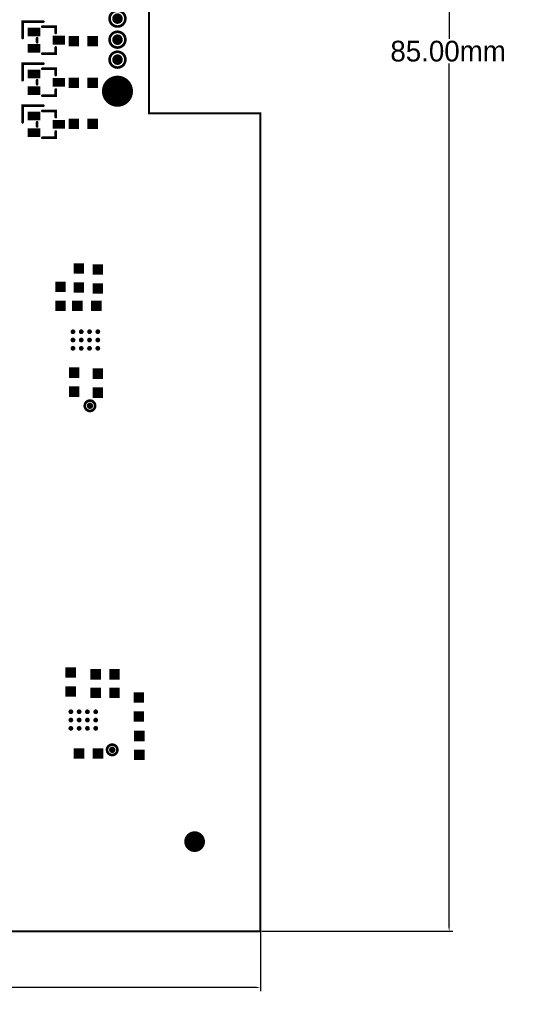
# Model space of a CAD drawing. Extents: x 63 to 129, y -4 to 99.
# Tile 65 of 69: x 105 to 129, y -4 to 44. Entities that reach past the tile are written whole.
import ezdxf

# ---------------------------------------------------------------- set-up
doc = ezdxf.new("R2010")
doc.units = 0
doc.layers.get('0').update_dxf_attribs({"linetype": 'CONTINUOUS'})
doc.layers.get('DEFPOINTS').update_dxf_attribs({"linetype": 'CONTINUOUS'})
for name, color, linetype in [('BOARD_OUTLINE_00', 254, 'CONTINUOUS'), ('DRIL_NPLTE_THRU_12', 16, 'CONTINUOUS'), ('DRIL_PLTE_THRU_12', 16, 'CONTINUOUS'), ('PADS_BOT', 1, 'CONTINUOUS'), ('PADS_INNER', 1, 'CONTINUOUS'), ('PART_BOT_2DLINE_00', 3, 'CONTINUOUS')]:
    doc.layers.add(name, color=color, linetype=linetype)
doc.dimstyles.get("Standard").update_dxf_attribs({"dimtxt": 1, "dimasz": 0.1805, "dimexe": 0.18, "dimexo": 0.0625, "dimgap": 0.09, "dimtad": 0, "dimtih": 1, "dimtoh": 1, "dimzin": 0, "dimcen": 0.09, "dimclrd": 2, "dimclre": 2, "dimclrt": 2, "dimazin": 3, "dimtfac": 1, "dimtofl": 0, "dimtmove": 0, "dimatfit": 3})

# ---------------------------------------------------------------- blocks, each defined once
blk = doc.blocks.new('SMOOTH_0$1016')
at = {"const_width": 0.0508}
blk.add_lwpolyline([(-0.0254, 0, 1), (0.0254, 0, 1)], format="xyb", close=True, dxfattribs=at)
blk = doc.blocks.new('BOARD_8')
at = {"layer": 'BOARD_OUTLINE_00', "const_width": 0.1016}
blk.add_lwpolyline([(4.3328, -4.8786), (58.3328, -4.8786), (58.3328, -89.8786), (4.3328, -89.8786), (4.3328, -50.3786), (9.7078, -50.3786), (9.7078, -42.5786), (4.3328, -42.5786)], close=True, dxfattribs=at)
at = {"layer": 'BOARD_OUTLINE_00'}
for p in [(4.3328, -50.3786), (9.7078, -50.3786), (4.3328, -89.8786)]:
    blk.add_blockref('SMOOTH_0$1016', p, dxfattribs=at)
blk = doc.blocks.new('DRIL_HOLE_0')
blk.add_lwpolyline([(0, 0, 1), (0, 0, 1)], format="xyb", close=True)
blk = doc.blocks.new('PAD_0')
blk.add_lwpolyline([(0, 0, 1), (0, 0, 1)], format="xyb", close=True)
blk = doc.blocks.new('PAD_6')
at = {"const_width": 0.508}
blk.add_lwpolyline([(-0.254, 0), (0.254, 0)], dxfattribs=at)
blk = doc.blocks.new('STK_BOT_33')
at = {"layer": 'DRIL_PLTE_THRU_12'}
blk.add_blockref('DRIL_HOLE_0', (0, 0), dxfattribs=at)
at = {"layer": 'PADS_BOT'}
blk.add_blockref('PAD_6', (0, 0), dxfattribs=at)
at = {"layer": 'PADS_INNER'}
blk.add_blockref('PAD_0', (0, 0), dxfattribs=at)
blk = doc.blocks.new('SYM_BOT_30')
for p in [(-0.4572, 0), (0.4572, 0)]:
    blk.add_blockref('STK_BOT_33', p)
blk = doc.blocks.new('PART_BOT_328')
blk.add_blockref('SYM_BOT_30', (0, 0))
blk = doc.blocks.new('PART_BOT_329')
blk.add_blockref('SYM_BOT_30', (0, 0))
blk = doc.blocks.new('SMOOTH_0$127')
at = {"const_width": 0.0635}
blk.add_lwpolyline([(-0.03175, 0, 1), (0.03175, 0, 1)], format="xyb", close=True, dxfattribs=at)
blk = doc.blocks.new('PART_BODY_BOT_115')
at = {"layer": 'PART_BOT_2DLINE_00', "const_width": 0.127}
for points in [[(-0.35, 0.45), (-0.65, 0.45), (-0.65, -0.2)], [(0.35, 0.45), (0.65, 0.45), (0.65, -0.2)], [(-0.1, -1.15), (-0.9, -1.15), (-0.9, -0.15)], [(-0.1, -0.45), (0.1, -0.45)]]:
    blk.add_lwpolyline(points, dxfattribs=at)
at = {"layer": 'PART_BOT_2DLINE_00'}
for p in [(-0.65, 0.45), (-0.35, 0.45), (0.35, 0.45), (0.65, 0.45), (-0.9, -0.15), (-0.65, -0.2), (-0.1, -0.45), (0.1, -0.45), (0.65, -0.2), (-0.9, -1.15), (-0.1, -1.15)]:
    blk.add_blockref('SMOOTH_0$127', p, dxfattribs=at)
blk = doc.blocks.new('PAD_14')
at = {"const_width": 0.42}
blk.add_lwpolyline([(-0.3, 0), (0.3, 0)], dxfattribs=at)
blk = doc.blocks.new('STK_BOT_209')
at = {"layer": 'DRIL_NPLTE_THRU_12'}
blk.add_blockref('DRIL_HOLE_0', (0, 0), dxfattribs=at)
at = {"layer": 'PADS_BOT', "rotation": 90}
blk.add_blockref('PAD_14', (0, 0), dxfattribs=at)
at = {"layer": 'PADS_INNER'}
blk.add_blockref('PAD_0', (0, 0), dxfattribs=at)
blk = doc.blocks.new('SYM_BOT_68')
for name, p in [('STK_BOT_209', (0, 0.6)), ('PART_BODY_BOT_115', (0, 0)), ('STK_BOT_209', (-0.4, -0.6)), ('STK_BOT_209', (0.4, -0.6))]:
    blk.add_blockref(name, p)
blk = doc.blocks.new('PART_BOT_428')
blk.add_blockref('SYM_BOT_68', (0, 0))
blk = doc.blocks.new('PART_BOT_429')
blk.add_blockref('SYM_BOT_68', (0, 0))
blk = doc.blocks.new('PART_BOT_430')
blk.add_blockref('SYM_BOT_68', (0, 0))
blk = doc.blocks.new('SYM_BOT_41')
for p in [(-0.4572, 0), (0.4572, 0)]:
    blk.add_blockref('STK_BOT_33', p)
blk = doc.blocks.new('PART_BOT_452')
blk.add_blockref('SYM_BOT_41', (0, 0))
blk = doc.blocks.new('PART_BOT_460')
blk.add_blockref('SYM_BOT_41', (0, 0))
blk = doc.blocks.new('PART_BOT_462')
blk.add_blockref('SYM_BOT_41', (0, 0))
blk = doc.blocks.new('PART_BOT_492')
blk.add_blockref('SYM_BOT_41', (0, 0))
blk = doc.blocks.new('PART_BOT_493')
blk.add_blockref('SYM_BOT_41', (0, 0))
blk = doc.blocks.new('PART_BOT_494')
blk.add_blockref('SYM_BOT_41', (0, 0))
blk = doc.blocks.new('PART_BOT_495')
blk.add_blockref('SYM_BOT_41', (0, 0))
blk = doc.blocks.new('PART_BOT_496')
blk.add_blockref('SYM_BOT_41', (0, 0))
blk = doc.blocks.new('PART_BOT_497')
blk.add_blockref('SYM_BOT_41', (0, 0))
blk = doc.blocks.new('PART_BOT_498')
blk.add_blockref('SYM_BOT_41', (0, 0))
blk = doc.blocks.new('PART_BOT_499')
blk.add_blockref('SYM_BOT_41', (0, 0))
blk = doc.blocks.new('PART_BOT_500')
blk.add_blockref('SYM_BOT_41', (0, 0))
blk = doc.blocks.new('PART_BOT_501')
blk.add_blockref('SYM_BOT_41', (0, 0))
blk = doc.blocks.new('PAD_19')
at = {"const_width": 0.75}
blk.add_lwpolyline([(0, -0.375, 1), (0, 0.375, 1)], format="xyb", close=True, dxfattribs=at)
blk = doc.blocks.new('STK_BOT_267')
at = {"layer": 'DRIL_NPLTE_THRU_12'}
blk.add_blockref('DRIL_HOLE_0', (0, 0), dxfattribs=at)
at = {"layer": 'PADS_BOT'}
blk.add_blockref('PAD_19', (0, 0), dxfattribs=at)
at = {"layer": 'PADS_INNER'}
blk.add_blockref('PAD_0', (0, 0), dxfattribs=at)
blk = doc.blocks.new('SYM_BOT_76')
blk.add_blockref('STK_BOT_267', (0, 0))
blk = doc.blocks.new('PART_BOT_532')
blk.add_blockref('SYM_BOT_76', (0, 0))
blk = doc.blocks.new('PAD_24')
at = {"const_width": 0.115}
blk.add_lwpolyline([(0, -0.0575, 1), (0, 0.0575, 1)], format="xyb", close=True, dxfattribs=at)
blk = doc.blocks.new('STK_BOT_266')
at = {"layer": 'DRIL_NPLTE_THRU_12'}
blk.add_blockref('DRIL_HOLE_0', (0, 0), dxfattribs=at)
at = {"layer": 'PADS_BOT'}
blk.add_blockref('PAD_24', (0, 0), dxfattribs=at)
at = {"layer": 'PADS_INNER'}
blk.add_blockref('PAD_0', (0, 0), dxfattribs=at)
blk = doc.blocks.new('SYM_BOT_85')
for p in [(-0.4, 0.6), (0, 0.6), (0.4, 0.6), (-0.4, 0.2), (0, 0.2), (0.4, 0.2), (-0.4, -0.2), (0, -0.2), (0.4, -0.2), (-0.4, -0.6), (0, -0.6), (0.4, -0.6)]:
    blk.add_blockref('STK_BOT_266', p)
blk = doc.blocks.new('PART_BOT_545')
blk.add_blockref('SYM_BOT_85', (0, 0))
blk = doc.blocks.new('PART_BOT_546')
blk.add_blockref('SYM_BOT_85', (0, 0))
blk = doc.blocks.new('PART_BODY_BOT_124')
at = {"layer": 'PART_BOT_2DLINE_00', "const_width": 0.127}
blk.add_lwpolyline([(-0.25, 0, 1), (0.25, 0, 1)], format="xyb", close=True, dxfattribs=at)
blk = doc.blocks.new('PAD_20')
at = {"const_width": 0.1524}
blk.add_lwpolyline([(0, -0.0762, 1), (0, 0.0762, 1)], format="xyb", close=True, dxfattribs=at)
blk = doc.blocks.new('STK_BOT_214')
at = {"layer": 'DRIL_NPLTE_THRU_12'}
blk.add_blockref('DRIL_HOLE_0', (0, 0), dxfattribs=at)
at = {"layer": 'PADS_BOT'}
blk.add_blockref('PAD_20', (0, 0), dxfattribs=at)
at = {"layer": 'PADS_INNER'}
blk.add_blockref('PAD_0', (0, 0), dxfattribs=at)
blk = doc.blocks.new('SYM_BOT_77')
for name in ['PART_BODY_BOT_124', 'STK_BOT_214']:
    blk.add_blockref(name, (0, 0))
blk = doc.blocks.new('PART_BOT_663')
blk.add_blockref('SYM_BOT_77', (0, 0))
blk = doc.blocks.new('PART_BOT_664')
blk.add_blockref('SYM_BOT_77', (0, 0))
blk = doc.blocks.new('PART_BODY_BOT_121')
at = {"layer": 'PART_BOT_2DLINE_00', "const_width": 0.127}
blk.add_lwpolyline([(-0.381, 0, 1), (0.381, 0, 1)], format="xyb", close=True, dxfattribs=at)
blk = doc.blocks.new('PAD_16')
at = {"const_width": 0.254}
blk.add_lwpolyline([(0, -0.127, 1), (0, 0.127, 1)], format="xyb", close=True, dxfattribs=at)
blk = doc.blocks.new('STK_BOT_264')
at = {"layer": 'DRIL_NPLTE_THRU_12'}
blk.add_blockref('DRIL_HOLE_0', (0, 0), dxfattribs=at)
at = {"layer": 'PADS_BOT'}
blk.add_blockref('PAD_16', (0, 0), dxfattribs=at)
at = {"layer": 'PADS_INNER'}
blk.add_blockref('PAD_0', (0, 0), dxfattribs=at)
blk = doc.blocks.new('SYM_BOT_74')
for name in ['PART_BODY_BOT_121', 'STK_BOT_264']:
    blk.add_blockref(name, (0, 0))
blk = doc.blocks.new('PART_BOT_666')
blk.add_blockref('SYM_BOT_74', (0, 0))
blk = doc.blocks.new('PART_BOT_667')
blk.add_blockref('SYM_BOT_74', (0, 0))
blk = doc.blocks.new('PART_BOT_668')
blk.add_blockref('SYM_BOT_74', (0, 0))
blk = doc.blocks.new('PAD_12')
at = {"const_width": 0.5}
blk.add_lwpolyline([(0, -0.25, 1), (0, 0.25, 1)], format="xyb", close=True, dxfattribs=at)
blk = doc.blocks.new('STK_BOT_273')
at = {"layer": 'DRIL_NPLTE_THRU_12'}
blk.add_blockref('DRIL_HOLE_0', (0, 0), dxfattribs=at)
at = {"layer": 'PADS_BOT'}
blk.add_blockref('PAD_12', (0, 0), dxfattribs=at)
at = {"layer": 'PADS_INNER'}
blk.add_blockref('PAD_0', (0, 0), dxfattribs=at)
blk = doc.blocks.new('SYM_BOT_61')
blk.add_blockref('STK_BOT_273', (0, 0))
blk = doc.blocks.new('PART_BOT_729')
blk.add_blockref('SYM_BOT_61', (0, 0))
blk = doc.blocks.new('*U1457')
at = {"color": 2, "linetype": 'CONTINUOUS'}
blk.add_text('85.00mm', height=1, dxfattribs=at).set_placement((123.274, 42))
blk = doc.blocks.new('*D1455')
at = {"color": 2, "linetype": 'CONTINUOUS'}
for p, q in [((117.059, 85), (126.288, 85)), ((126.108, 84.82), (126.108, 43.09)), ((126.108, 0.18), (126.108, 41.91)), ((117.059, 0), (126.288, 0))]:
    blk.add_line(p, q, dxfattribs=at)
for points in [[(126.078, 84.82), (126.138, 84.82), (126.108, 85)], [(126.078, 0.18), (126.138, 0.18), (126.108, 0)]]:
    blk.add_solid(points, dxfattribs=at)
at = {"layer": 'DEFPOINTS', "color": 0, "linetype": 'CONTINUOUS'}
for p in [(116.997, 85), (116.997, 0), (126.108, 0)]:
    blk.add_point(p, dxfattribs=at)
at = {"linetype": 'CONTINUOUS'}
blk.add_blockref('*U1457', (0, 0), dxfattribs=at)
blk = doc.blocks.new('*U1458')
at = {"color": 2, "linetype": 'CONTINUOUS'}
blk.add_text('54.00mm', height=1, dxfattribs=at).set_placement((87.163, -3.212))
blk = doc.blocks.new('*D1456')
at = {"color": 2, "linetype": 'CONTINUOUS'}
for p, q in [((62.997, -0.062), (62.997, -2.892)), ((116.997, -0.062), (116.997, -2.892)), ((63.177, -2.712), (87.073, -2.712)), ((116.816, -2.712), (92.92, -2.712))]:
    blk.add_line(p, q, dxfattribs=at)
for points in [[(63.177, -2.682), (63.177, -2.742), (62.997, -2.712)], [(116.816, -2.682), (116.816, -2.742), (116.997, -2.712)]]:
    blk.add_solid(points, dxfattribs=at)
at = {"layer": 'DEFPOINTS', "color": 0, "linetype": 'CONTINUOUS'}
for p in [(62.997, 0), (116.997, 0), (116.997, -2.712)]:
    blk.add_point(p, dxfattribs=at)
at = {"linetype": 'CONTINUOUS'}
blk.add_blockref('*U1458', (0, 0), dxfattribs=at)

msp = doc.modelspace()

# ---------------------------------------------------------------- block references
at = {"xscale": -1}
msp.add_blockref('BOARD_8', (121.329, 89.879), dxfattribs=at)
for name, p in [('PART_BOT_667', (110.097, 44.069)), ('PART_BOT_666', (110.097, 43.053)), ('PART_BOT_668', (110.097, 42.088)), ('PART_BOT_664', (108.767, 25.375)), ('PART_BOT_663', (109.843, 8.763)), ('PART_BOT_496', (108.7, 8.585))]:
    msp.add_blockref(name, p)
for name, p, rotation in [('PART_BOT_430', (106.668, 43.028), 270), ('PART_BOT_462', (108.446, 42.977), 180), ('PART_BOT_429', (106.668, 40.996), 270), ('PART_BOT_460', (108.446, 40.97), 180), ('PART_BOT_532', (110.097, 40.563), 90.00000000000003), ('PART_BOT_428', (106.668, 38.964), 270), ('PART_BOT_452', (108.446, 38.989), 180), ('PART_BOT_499', (108.234, 31.547), 270), ('PART_BOT_329', (109.148, 31.496), 90.00000000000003), ('PART_BOT_497', (107.345, 30.658), 270), ('PART_BOT_498', (108.615, 30.201), 180), ('PART_BOT_546', (108.548, 28.55), 270), ('PART_BOT_501', (108.005, 26.518), 270), ('PART_BOT_500', (109.148, 26.467), 270), ('PART_BOT_492', (107.837, 12.04), 270), ('PART_BOT_494', (109.497, 12.407), 180), ('PART_BOT_493', (109.497, 11.518), 180), ('PART_BOT_328', (111.129, 10.832), 90.00000000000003), ('PART_BOT_545', (108.446, 10.2), 270), ('PART_BOT_495', (111.155, 8.978), 270), ('PART_BOT_729', (113.822, 4.33), 90.00000000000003)]:
    msp.add_blockref(name, p, dxfattribs=dict(rotation=rotation))

# ---------------------------------------------------------------- dimensions: what is measured, and where the dimension line sits
at = {"linetype": 'CONTINUOUS'}
dim = msp.add_linear_dim(base=(126.108, 0), p1=(116.997, 85), p2=(116.997, 0), angle=90, dimstyle='Standard', override={"dimpost": 'mm'}, dxfattribs=at)
dim.commit()
dim.dimension.update_dxf_attribs({"geometry": '*D1455', "text_midpoint": (126.108, 42.5)})
dim = msp.add_linear_dim(base=(116.997, -2.712), p1=(62.997, 0), p2=(116.997, 0), dimstyle='Standard', override={"dimpost": 'mm'}, dxfattribs=at)
dim.commit()
dim.dimension.update_dxf_attribs({"geometry": '*D1456', "text_midpoint": (89.997, -2.712)})

doc.saveas('drawing.dxf')
